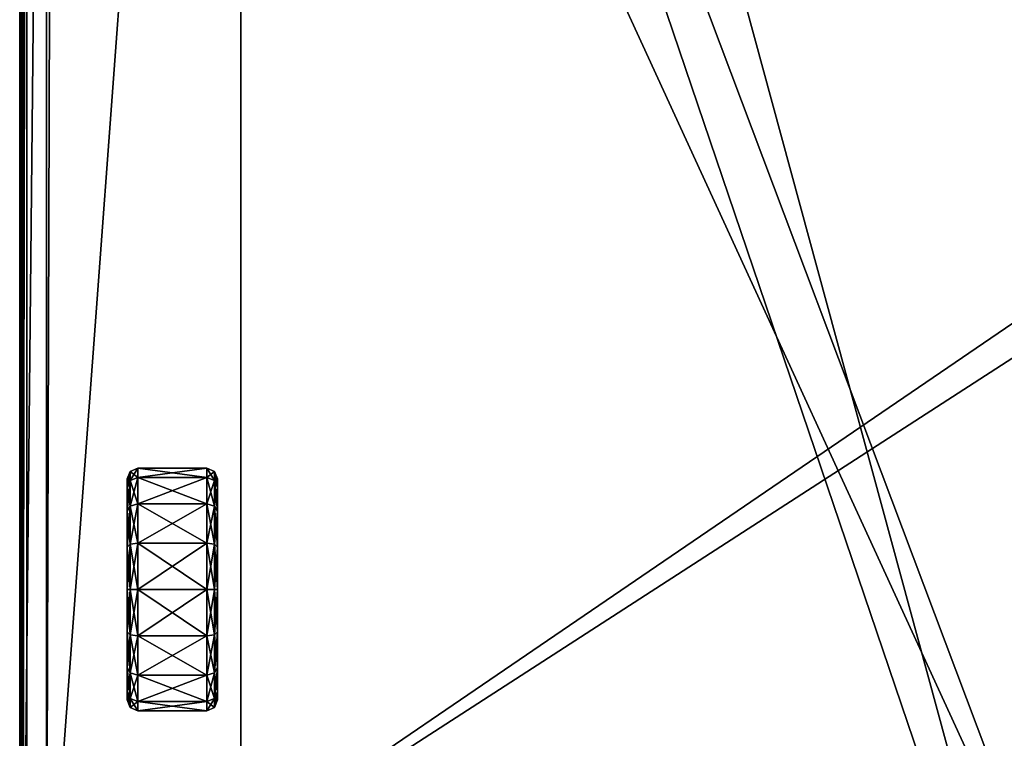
# Model space of a CAD drawing. Header units: centimetres. Extents: x -30.2 to 45.3, y -8.4 to 52.9.
# Tile 243 of 256: x -30.2 to -9.4, y 7.1 to 22.3. Entities that reach past the tile are written whole.
import ezdxf

# ---------------------------------------------------------------- set-up
doc = ezdxf.new("R2010")
doc.units = ezdxf.units.CM
doc.layers.add('RF471304_Body', color=7, linetype='Continuous', true_color=0x1bb158)

msp = doc.modelspace()

# ---------------------------------------------------------------- meshes
at = {"layer": 'RF471304_Body', "color": 213, "true_color": 0xc458e1}
mesh = msp.add_polyface(dxfattribs=at)
corners = [(-22.011, 48.797, 197.682), (-22.011, 48.346, 32.39), (37.276, 48.346, 32.39), (37.276, 48.797, 197.682), (41.365, 49.966, 24.197), (-26.138, 49.966, 24.197), (41.334, 51.851, 24.229), (41.354, 51.837, 24.224), (40.666, 49.966, 7.544), (-26.047, 49.966, 7.544), (-29.599, 2.002, -0.249), (40.754, 49.966, -0.249), (44.664, 49.966, -0.249), (44.812, 2.002, -0.249), (44.746, 49.949, -0.249), (44.796, 49.9, -0.249), (-26.042, 49.966, -0.249), (40.773, -2.863, 32.428), (40.773, 48.346, 32.39), (-25.508, 48.346, 32.39), (-7.966, -2.863, 197.682), (40.773, 48.797, 197.682), (40.773, -2.863, 197.682), (44.703, 49.9, 7.544), (44.796, 49.9, 24.197), (44.812, 49.817, 24.197), (44.812, 49.817, 7.544), (44.654, 49.949, 7.544), (44.746, 49.949, 24.197), (44.571, 49.966, 7.544), (44.664, 49.966, 24.197), (45.165, 51.753, 24.233), (41.365, 51.838, 24.225), (45.19, 1.958, 209.273), (45.19, 49.93, 209.273), (41.197, 49.93, 209.273), (45.19, 51.693, 209.273), (41.352, 51.736, 209.273), (41.3, 51.726, 209.273), (41.268, 51.695, 209.273), (41.256, 51.644, 209.273), (41.167, 51.737, 209.273), (-26.034, 51.644, 209.273), (41.218, 51.727, 209.273), (41.248, 51.696, 209.273), (-26.034, 49.93, 209.273), (-7.966, 1.958, 209.273)]
mesh.append_faces([[corners[k] for k in face] for face in [(33, 34, 35), (44, 40, 39)]], dxfattribs={"color": 213})
mesh.append_faces([[corners[k] for k in face] for face in [(4, 6, 7), (32, 4, 7)]], dxfattribs={"vtx0": -1, "color": 213})
mesh.append_faces([[corners[k] for k in face] for face in [(41, 42, 35)]], dxfattribs={"vtx0": -1, "vtx1": -1, "vtx2": -1, "color": 213})
mesh.append_faces([[corners[k] for k in face] for face in [(10, 11, 12), (13, 12, 14), (13, 14, 15), (17, 2, 1), (17, 1, 19), (20, 0, 3), (20, 3, 21), (36, 38, 39), (36, 39, 40)]], dxfattribs={"vtx0": -1, "vtx2": -1, "color": 213})
mesh.append_faces([[corners[k] for k in face] for face in [(35, 34, 40), (40, 44, 35)]], dxfattribs={"vtx1": -1, "color": 213})
mesh.append_faces([[corners[k] for k in face] for face in [(4, 5, 6), (13, 10, 12), (32, 31, 4), (34, 36, 40), (43, 41, 35), (44, 43, 35)]], dxfattribs={"vtx1": -1, "vtx2": -1, "color": 213})
mesh.append_faces([[corners[k] for k in face] for face in [(0, 1, 2), (2, 3, 0), (4, 8, 9), (8, 11, 16), (17, 18, 2), (22, 21, 18), (23, 24, 25), (25, 26, 23), (15, 23, 26), (27, 28, 24), (24, 23, 27), (29, 30, 28), (28, 27, 29), (14, 27, 23), (23, 15, 14), (12, 29, 27), (27, 14, 12), (18, 21, 3), (3, 2, 18), (31, 30, 4), (4, 30, 29), (29, 8, 4), (29, 12, 11), (11, 8, 29), (36, 37, 38), (35, 45, 46), (46, 33, 35), (43, 44, 39)]], dxfattribs={"vtx2": -1, "color": 213})
mesh = msp.add_polyface(dxfattribs=at)
corners = [(-29.599, -2.537, 7.544), (-29.599, 2.002, 7.544), (44.812, 2.002, 7.544), (-29.599, 2.322, 24.197), (-29.599, 49.817, 24.197), (-29.599, 49.817, 7.544), (-29.582, 49.9, -0.249), (-29.533, 49.949, -0.249), (-29.45, 49.966, -0.249), (-29.599, 49.817, -0.249), (-29.599, 2.002, -0.249), (-26.042, 49.966, -0.249), (40.754, 49.966, -0.249), (-7.966, 1.958, 209.273), (-26.034, 49.93, 209.273), (-30.012, 49.93, 209.273), (-30.012, 1.958, 209.273), (-30.16, 1.958, 201.18), (-30.16, 49.93, 201.18), (-30.16, 49.93, 24.328), (-30.16, 1.958, 24.328), (-30.082, 2.008, 24.23), (-29.599, -2.537, 24.197), (-25.508, -2.863, 32.428), (-25.508, 48.346, 32.39), (-25.508, 48.797, 197.682), (-25.508, -2.863, 197.682), (-7.966, -2.863, 197.682), (-22.011, 48.797, 197.682), (-29.533, 49.949, 7.544), (-29.533, 49.949, 24.197), (-29.45, 49.966, 24.197), (-30.094, 49.93, 209.256), (-30.094, 1.958, 209.256), (-29.582, 49.9, 7.544), (-29.582, 49.9, 24.197), (-30.144, 49.93, 209.207), (-30.144, 1.958, 209.207), (-30.16, 49.93, 209.124), (-30.16, 1.958, 209.124), (-22.011, 48.346, 32.39), (-30.069, 49.912, 24.229), (-30.12, 49.922, 24.243), (-30.126, 1.98, 24.243), (-30.152, 1.964, 24.276), (-30.121, -2.702, 24.243), (-30.072, -2.686, 24.229), (-30.15, 49.928, 24.276)]
mesh.append_faces([[corners[k] for k in face] for face in [(26, 25, 27)]], dxfattribs={"color": 213})
mesh.append_faces([[corners[k] for k in face] for face in [(10, 8, 11), (10, 11, 12)]], dxfattribs={"vtx0": -1, "vtx2": -1, "color": 213})
mesh.append_faces([[corners[k] for k in face] for face in [(9, 6, 8), (10, 9, 8)]], dxfattribs={"vtx1": -1, "vtx2": -1, "color": 213})
mesh.append_faces([[corners[k] for k in face] for face in [(0, 1, 2), (3, 4, 5), (5, 1, 3), (6, 7, 8), (13, 14, 15), (15, 16, 13), (17, 18, 19), (19, 20, 17), (21, 3, 22), (22, 3, 1), (5, 9, 10), (10, 1, 5), (2, 1, 10), (23, 24, 25), (25, 26, 23), (27, 25, 28), (29, 30, 31), (15, 32, 33), (33, 16, 15), (34, 35, 30), (30, 29, 34), (5, 4, 35), (35, 34, 5), (32, 36, 37), (37, 33, 32), (36, 38, 39), (39, 37, 36), (6, 34, 29), (29, 7, 6), (9, 5, 34), (34, 6, 9), (25, 24, 40), (40, 28, 25), (17, 39, 38), (38, 18, 17), (4, 3, 21), (21, 41, 4), (42, 41, 21), (21, 43, 42), (44, 43, 45), (43, 21, 46), (47, 42, 43), (43, 44, 47), (19, 47, 44), (44, 20, 19)]], dxfattribs={"vtx2": -1, "color": 213})
mesh = msp.add_polyface(dxfattribs=at)
corners = [(44.812, 2.002, 7.544), (44.812, -2.194, 7.544), (-29.599, -2.537, 7.544), (-7.966, -2.714, 209.273), (45.19, -2.714, 209.273), (45.19, 1.958, 209.273), (-7.966, 1.958, 209.273), (45.262, 2.011, 24.23), (45.272, -2.649, 24.231), (44.812, -2.194, 24.197), (44.812, 2.322, 24.197), (-29.599, -2.537, 24.197), (45.144, -2.782, 24.231), (-29.599, 2.002, -0.249), (44.812, 2.002, -0.249), (44.812, 49.817, -0.249), (45.19, -2.863, 209.124), (-7.966, -2.863, 209.124), (-7.966, -2.863, 201.18), (45.19, -2.863, 201.18), (-25.508, -2.863, 32.428), (-30.012, -2.863, 24.328), (45.19, -2.863, 24.328), (40.773, -2.863, 32.428), (-7.966, -2.863, 197.682), (40.773, -2.863, 197.682), (-25.508, 48.346, 32.39), (40.773, 48.797, 197.682), (40.773, 48.346, 32.39), (45.272, -2.714, 209.256), (45.272, 1.958, 209.256), (45.19, -2.846, 209.207), (45.272, -2.846, 209.124), (45.19, -2.797, 209.256), (45.272, -2.832, 209.197), (45.272, -2.788, 209.242), (45.272, -2.846, 201.18), (-7.966, -2.797, 209.256), (-7.966, -2.846, 209.207), (45.262, -2.726, 24.231), (45.219, -2.771, 24.231), (45.159, -2.809, 24.263), (-29.963, -2.825, 24.262), (45.266, -2.838, 24.276), (45.272, -2.846, 24.328), (45.174, -2.836, 24.296), (-29.987, -2.844, 24.295), (45.248, -2.813, 24.244)]
mesh.append_faces([[corners[k] for k in face] for face in [(9, 8, 39), (9, 39, 40), (9, 40, 12)]], dxfattribs={"color": 213})
mesh.append_faces([[corners[k] for k in face] for face in [(24, 27, 25)]], dxfattribs={"vtx0": -1, "color": 213})
mesh.append_faces([[corners[k] for k in face] for face in [(20, 23, 26)]], dxfattribs={"vtx1": -1, "color": 213})
mesh.append_faces([[corners[k] for k in face] for face in [(0, 1, 2), (3, 4, 5), (5, 6, 3), (7, 8, 9), (9, 10, 7), (11, 9, 12), (10, 9, 1), (1, 0, 10), (2, 1, 9), (13, 14, 0), (0, 14, 15), (16, 17, 18), (18, 19, 16), (20, 21, 22), (22, 23, 20), (18, 24, 25), (25, 19, 18), (19, 25, 23), (23, 22, 19), (28, 23, 25), (29, 30, 5), (5, 4, 29), (31, 16, 32), (33, 31, 34), (34, 35, 33), (4, 33, 35), (36, 19, 22), (32, 16, 19), (33, 4, 3), (3, 37, 33), (31, 33, 37), (37, 38, 31), (16, 31, 38), (38, 17, 16), (12, 41, 42), (43, 44, 22), (22, 45, 43), (41, 45, 46), (45, 22, 21), (47, 43, 45), (45, 41, 47), (40, 47, 41), (41, 12, 40), (47, 40, 39)]], dxfattribs={"vtx2": -1, "color": 213})
at = {"layer": 'RF471304_Body', "color": 221, "true_color": 0xe5a6d7}
mesh = msp.add_polyface(dxfattribs=at)
corners = [(-27.897, 10.266, 0.608), (-27.897, 7.941, 0.608), (-27.897, 8.118, 1.497), (-27.897, 8.622, 2.252), (-27.897, 9.376, 2.756), (-27.897, 10.266, 2.933), (-27.897, 11.155, 2.756), (-27.897, 11.91, 2.252), (-27.897, 12.414, 1.497), (-27.897, 12.591, 0.608), (-27.897, 12.414, -0.282), (-27.897, 11.91, -1.036), (-27.897, 11.155, -1.54), (-27.897, 10.266, -1.717), (-27.897, 9.376, -1.54), (-27.897, 8.622, -1.036), (-27.897, 8.118, -0.282), (-27.832, 7.782, 0.608), (-27.832, 7.971, 1.558), (-27.832, 8.509, 2.364), (-27.832, 9.315, 2.903), (-27.832, 10.266, 3.092), (-27.832, 11.216, 2.903), (-27.832, 12.022, 2.364), (-27.832, 12.56, 1.558), (-27.832, 12.75, 0.608), (-27.832, 12.56, -0.343), (-27.832, 12.022, -1.149), (-27.832, 11.216, -1.687), (-27.832, 10.266, -1.876), (-27.832, 9.315, -1.687), (-27.832, 8.509, -1.149), (-27.832, 7.971, -0.343), (-27.673, 7.716, 0.608), (-27.673, 7.91, 1.584), (-27.673, 8.463, 2.411), (-27.673, 9.29, 2.963), (-27.673, 10.266, 3.158), (-27.673, 11.241, 2.963), (-27.673, 12.069, 2.411), (-27.673, 12.621, 1.584), (-27.673, 12.815, 0.608), (-27.673, 12.621, -0.368), (-27.673, 12.069, -1.195), (-27.673, 11.241, -1.748), (-27.673, 10.266, -1.942), (-27.673, 9.29, -1.748), (-27.673, 8.463, -1.195), (-27.673, 7.91, -0.368), (-26.222, 7.716, 0.608), (-26.222, 7.91, 1.584), (-26.222, 8.463, 2.411), (-26.222, 9.29, 2.963), (-26.222, 10.266, 3.158), (-26.222, 11.241, 2.963), (-26.222, 12.069, 2.411), (-26.222, 12.621, 1.584), (-26.222, 12.815, 0.608), (-26.222, 12.621, -0.368), (-26.222, 12.069, -1.195), (-26.222, 11.241, -1.748), (-26.222, 10.266, -1.942), (-26.222, 9.29, -1.748), (-26.222, 8.463, -1.195), (-26.222, 7.91, -0.368), (-26.063, 7.782, 0.608), (-26.063, 7.971, 1.558), (-26.063, 8.509, 2.364), (-26.063, 9.315, 2.903), (-26.063, 10.266, 3.092), (-26.063, 11.216, 2.903), (-26.063, 12.022, 2.364), (-26.063, 12.56, 1.558), (-26.063, 12.75, 0.608), (-26.063, 12.56, -0.343), (-26.063, 12.022, -1.149), (-26.063, 11.216, -1.687), (-26.063, 10.266, -1.876), (-26.063, 9.315, -1.687), (-26.063, 8.509, -1.149), (-26.063, 7.971, -0.343), (-25.997, 7.941, 0.608), (-25.997, 8.118, 1.497), (-25.997, 8.622, 2.252), (-25.997, 9.376, 2.756), (-25.997, 10.266, 2.933), (-25.997, 11.155, 2.756), (-25.997, 11.91, 2.252), (-25.997, 12.414, 1.497), (-25.997, 12.591, 0.608), (-25.997, 12.414, -0.282), (-25.997, 11.91, -1.036), (-25.997, 11.155, -1.54), (-25.997, 10.266, -1.717), (-25.997, 9.376, -1.54), (-25.997, 8.622, -1.036), (-25.997, 8.118, -0.282), (-25.997, 10.266, 0.608)]
mesh.append_faces([[corners[k] for k in face] for face in [(0, 1, 2), (0, 2, 3), (0, 3, 4), (0, 4, 5), (0, 5, 6), (0, 6, 7), (0, 7, 8), (0, 8, 9), (0, 9, 10), (0, 10, 11), (0, 11, 12), (0, 12, 13), (0, 13, 14), (0, 14, 15), (0, 15, 16), (0, 16, 1), (81, 97, 82), (82, 97, 83), (83, 97, 84), (84, 97, 85), (85, 97, 86), (86, 97, 87), (87, 97, 88), (88, 97, 89), (89, 97, 90), (90, 97, 91), (91, 97, 92), (92, 97, 93), (93, 97, 94), (94, 97, 95), (95, 97, 96), (96, 97, 81)]], dxfattribs={"color": 221})
mesh.append_faces([[corners[k] for k in face] for face in [(18, 2, 1), (1, 17, 18), (19, 3, 2), (2, 18, 19), (20, 4, 3), (3, 19, 20), (21, 5, 4), (4, 20, 21), (22, 6, 5), (5, 21, 22), (23, 7, 6), (6, 22, 23), (24, 8, 7), (7, 23, 24), (25, 9, 8), (8, 24, 25), (26, 10, 9), (9, 25, 26), (27, 11, 10), (10, 26, 27), (28, 12, 11), (11, 27, 28), (29, 13, 12), (12, 28, 29), (30, 14, 13), (13, 29, 30), (31, 15, 14), (14, 30, 31), (32, 16, 15), (15, 31, 32), (17, 1, 16), (16, 32, 17), (34, 18, 17), (17, 33, 34), (35, 19, 18), (18, 34, 35), (36, 20, 19), (19, 35, 36), (37, 21, 20), (20, 36, 37), (38, 22, 21), (21, 37, 38), (39, 23, 22), (22, 38, 39), (40, 24, 23), (23, 39, 40), (41, 25, 24), (24, 40, 41), (42, 26, 25), (25, 41, 42), (43, 27, 26), (26, 42, 43), (44, 28, 27), (27, 43, 44), (45, 29, 28), (28, 44, 45), (46, 30, 29), (29, 45, 46), (47, 31, 30), (30, 46, 47), (48, 32, 31), (31, 47, 48), (33, 17, 32), (32, 48, 33), (50, 34, 33), (33, 49, 50), (51, 35, 34), (34, 50, 51), (52, 36, 35), (35, 51, 52), (53, 37, 36), (36, 52, 53), (54, 38, 37), (37, 53, 54), (55, 39, 38), (38, 54, 55), (56, 40, 39), (39, 55, 56), (57, 41, 40), (40, 56, 57), (58, 42, 41), (41, 57, 58), (59, 43, 42), (42, 58, 59), (60, 44, 43), (43, 59, 60), (61, 45, 44), (44, 60, 61), (62, 46, 45), (45, 61, 62), (63, 47, 46), (46, 62, 63), (64, 48, 47), (47, 63, 64), (49, 33, 48), (48, 64, 49), (66, 50, 49), (49, 65, 66), (67, 51, 50), (50, 66, 67), (68, 52, 51), (51, 67, 68), (69, 53, 52), (52, 68, 69), (70, 54, 53), (53, 69, 70), (71, 55, 54), (54, 70, 71), (72, 56, 55), (55, 71, 72), (73, 57, 56), (56, 72, 73), (74, 58, 57), (57, 73, 74), (75, 59, 58), (58, 74, 75), (76, 60, 59), (59, 75, 76), (77, 61, 60), (60, 76, 77), (78, 62, 61), (61, 77, 78), (79, 63, 62), (62, 78, 79), (80, 64, 63), (63, 79, 80), (65, 49, 64), (64, 80, 65), (82, 66, 65), (65, 81, 82), (83, 67, 66), (66, 82, 83), (84, 68, 67), (67, 83, 84), (85, 69, 68), (68, 84, 85), (86, 70, 69), (69, 85, 86), (87, 71, 70), (70, 86, 87), (88, 72, 71), (71, 87, 88), (89, 73, 72), (72, 88, 89), (90, 74, 73), (73, 89, 90), (91, 75, 74), (74, 90, 91), (92, 76, 75), (75, 91, 92), (93, 77, 76), (76, 92, 93), (94, 78, 77), (77, 93, 94), (95, 79, 78), (78, 94, 95), (96, 80, 79), (79, 95, 96), (81, 65, 80), (80, 96, 81)]], dxfattribs={"vtx2": -1, "color": 221})

doc.saveas('drawing.dxf')
